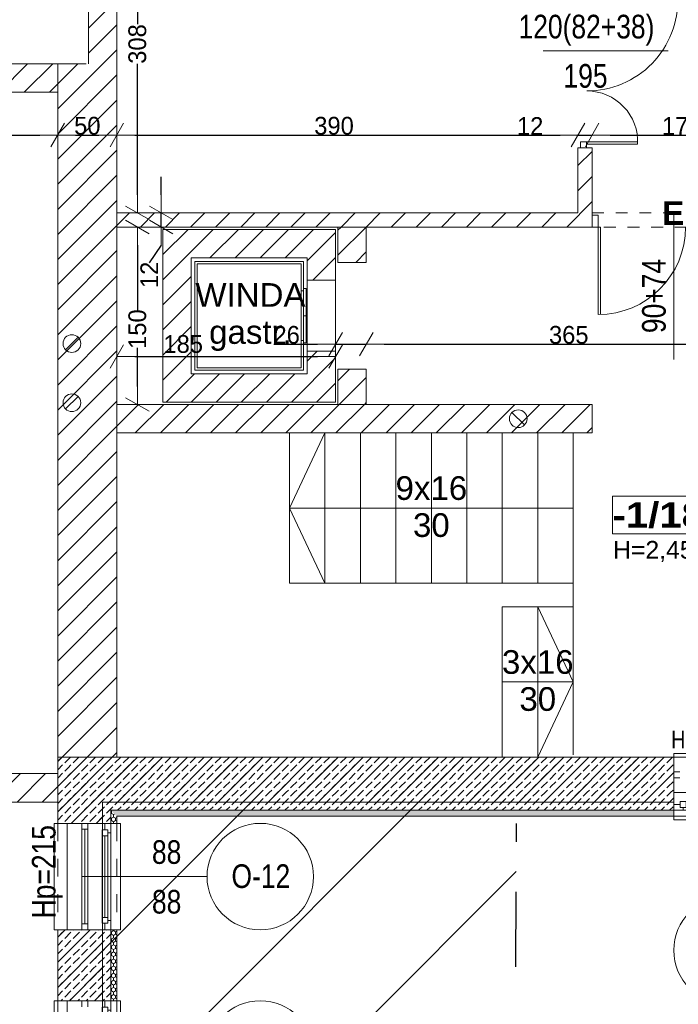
# Model space of a CAD drawing. Header units: millimetres. Extents: x -44596 to 32114, y 34976 to 82978.
# Tile 56 of 63: x 29609 to 30166, y 56526 to 57358. Entities that reach past the tile are written whole.
import ezdxf

# ---------------------------------------------------------------- set-up
doc = ezdxf.new("R2010")
doc.units = ezdxf.units.MM
doc.header["$MEASUREMENT"] = 0
for name, pattern in [('1 LINIA PRZERYWANA', [30, 15, -15]), ('Dashed-002', [20, 10, -10]), ('Long Dashed', [105.83333, 63.499999, -42.333331])]:
    doc.linetypes.add(name, pattern=pattern)
for name, color, linetype in [('410-Fundamenty', 7, 'Continuous'), ('499-Wymiary i opisy', 7, 'Continuous'), ('500-opisy p.poż', 7, 'Continuous'), ('__PROJEKTOWANE', 7, 'Continuous'), ('MF-NR', 7, 'Continuous'), ('MF_AREA_BLOCK', 7, 'Continuous'), ('MF_KRESKOWANIE', 7, 'Continuous'), ('MF_NR', 7, 'Continuous'), ('MF_OKNA', 7, 'Continuous'), ('MF_OKNA opisy', 7, 'Continuous'), ('MF_OPISY', 7, 'Continuous'), ('MF_przerywana', 7, 'Continuous'), ('MF_SCIANY_DZIAL', 7, 'Continuous'), ('MF_SCIANY_KONSTR', 7, 'Continuous'), ('MF_WIDOK', 7, 'Continuous'), ('MF_WYM_DUŻE', 7, 'Continuous')]:
    doc.layers.add(name, color=color, linetype=linetype)
doc.styles.add('GENERATED_STYLE_2', font='txt')
doc.styles.add('GENERATED_STYLE_4', font='txt')
doc.styles.add('GENERATED_STYLE_5', font='txt')
doc.styles.add('GENERATED_STYLE_6', font='txt')
doc.dimstyles.new('GENERATED_STYLE__1', dxfattribs={"dimtxt": 15, "dimasz": 15.2, "dimexe": 0.18, "dimexo": 0.0625, "dimgap": 0.09, "dimtad": 1, "dimtih": 1, "dimtoh": 1, "dimdec": 0, "dimzin": 0, "dimdsep": 46, "dimtxsty": 'GENERATED_STYLE_2', "dimblk": 'ARROWHEAD_2', "dimblk1": 'ARROWHEAD_2', "dimblk2": 'ARROWHEAD_2', "dimcen": 0.09, "dimse1": 1, "dimse2": 1, "dimclrd": 7, "dimclre": 7, "dimclrt": 7, "dimadec": 0, "dimazin": 0, "dimtfac": 1, "dimtdec": 4, "dimtmove": 0, "dimatfit": 3, "dimfxl": 1, "dimtolj": 1, "dimtzin": 0, "dimarcsym": 0})
doc.dimstyles.new('GENERATED_STYLE__2', dxfattribs={"dimtxt": 16, "dimasz": 6.08, "dimexe": 0.18, "dimexo": 0.0625, "dimgap": 0.09, "dimtad": 1, "dimdec": 0, "dimzin": 0, "dimdsep": 46, "dimtxsty": 'GENERATED_STYLE_4', "dimblk": 'ARROWHEAD_2', "dimblk1": 'ARROWHEAD_2', "dimblk2": 'ARROWHEAD_2', "dimcen": 0.09, "dimse1": 1, "dimse2": 1, "dimclrd": 7, "dimclre": 7, "dimclrt": 7, "dimadec": 0, "dimazin": 0, "dimtfac": 1, "dimtdec": 4, "dimtmove": 0, "dimatfit": 3, "dimfxl": 1, "dimtolj": 1, "dimtzin": 0, "dimarcsym": 0})
doc.dimstyles.new('GENERATED_STYLE__6', dxfattribs={"dimtxt": 15, "dimasz": 15.2, "dimexe": 0.18, "dimexo": 0.0625, "dimgap": 0.09, "dimtad": 1, "dimdec": 0, "dimzin": 0, "dimdsep": 46, "dimtxsty": 'GENERATED_STYLE_2', "dimblk": 'ARROWHEAD_2', "dimblk1": 'ARROWHEAD_2', "dimblk2": 'ARROWHEAD_2', "dimcen": 0.09, "dimse1": 1, "dimse2": 1, "dimclrd": 7, "dimclre": 7, "dimclrt": 7, "dimadec": 0, "dimazin": 0, "dimtfac": 1, "dimtdec": 4, "dimtmove": 0, "dimatfit": 3, "dimfxl": 1, "dimtolj": 1, "dimtzin": 0, "dimarcsym": 0})
doc.dimstyles.new('GENERATED_STYLE__7', dxfattribs={"dimtxt": 15, "dimasz": 15.2, "dimexe": 0.18, "dimexo": 0.0625, "dimgap": 0.09, "dimtad": 1, "dimtih": 1, "dimtoh": 1, "dimdec": 0, "dimzin": 0, "dimdsep": 46, "dimtxsty": 'GENERATED_STYLE_2', "dimblk": 'ARROWHEAD_2', "dimblk1": 'ARROWHEAD_2', "dimblk2": 'ARROWHEAD_2', "dimcen": 0.09, "dimse1": 1, "dimse2": 1, "dimclrd": 7, "dimclre": 7, "dimclrt": 7, "dimadec": 0, "dimazin": 0, "dimtfac": 1, "dimtdec": 4, "dimtmove": 2, "dimatfit": 3, "dimfxl": 1, "dimtolj": 1, "dimtzin": 0, "dimarcsym": 0})
pattern_1 = [(45, (5608535.791, 4486378.817), (-10.606601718, 10.606601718), [])]
pattern_2 = [(90, (5608535.7913, 4486378.8167), (-3.4641016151, 0), [2, -4]), (90, (5608534.0592, 4486381.8167), (-3.4641016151, 0), [2, -4]), (150, (5608535.7913, 4486380.8167), (1.7320508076, 3), [2, -4]), (150, (5608532.3272, 4486380.8167), (1.7320508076, 3), [2, -4]), (210, (5608535.7913, 4486378.8167), (-1.7320508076, 3), [2, -4]), (210, (5608532.3272, 4486378.8167), (-1.7320508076, 3), [2, -4])]
pattern_3 = [(45, (5608535.791, 4486378.817), (-7.071067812, 7.071067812), [7.5, -2.5]), (45, (5608535.791, 4486385.888), (-7.071067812, 7.071067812), [7.5, -2.5])]

# ---------------------------------------------------------------- blocks, each defined once
blk = doc.blocks.new('ARROWHEAD_2')
at = {"color": 0, "linetype": 'Continuous', "lineweight": 0}
for p, q in [((-0.378, -0.655), (0.378, 0.655)), ((0, 0), (-1, 0))]:
    blk.add_line(p, q, dxfattribs=at)
blk = doc.blocks.new('*D24')
at = {"layer": 'Defpoints', "color": 0}
for p in [(29054.19, 57296.49), (29641.19, 57296.49), (29641.19, 57260.24)]:
    blk.add_point(p, dxfattribs=at)
at = {"layer": 'MF_WYM_DUŻE', "color": 7, "linetype": 'Continuous', "lineweight": -2}
blk.add_line((29069.39, 57260.24), (29625.99, 57260.24), dxfattribs=at)
at = {"layer": 'MF_WYM_DUŻE', "color": 7, "lineweight": -2, "xscale": 15.2, "yscale": 15.2, "zscale": 15.2, "rotation": 180}
blk.add_blockref('ARROWHEAD_2', (29054.19, 57260.24), dxfattribs=at)
at = {"layer": 'MF_WYM_DUŻE', "color": 7, "lineweight": -2, "xscale": 15.2, "yscale": 15.2, "zscale": 15.2}
blk.add_blockref('ARROWHEAD_2', (29641.19, 57260.24), dxfattribs=at)
at = {"layer": 'MF_WYM_DUŻE', "color": 7, "lineweight": 13, "insert": (29347.77, 57267.99), "char_height": 15, "attachment_point": 5, "style": 'GENERATED_STYLE_2'}
blk.add_mtext('\\A1;587', dxfattribs=at)
blk = doc.blocks.new('*D25')
at = {"layer": 'Defpoints', "color": 0}
for p in [(29641.19, 57296.49), (29691.19, 57260.24), (29691.19, 57194.49)]:
    blk.add_point(p, dxfattribs=at)
at = {"layer": 'MF_WYM_DUŻE', "color": 7, "linetype": 'Continuous', "lineweight": -2}
blk.add_line((29656.39, 57260.24), (29675.99, 57260.24), dxfattribs=at)
at = {"layer": 'MF_WYM_DUŻE', "color": 7, "lineweight": -2, "xscale": 15.2, "yscale": 15.2, "zscale": 15.2, "rotation": 180}
blk.add_blockref('ARROWHEAD_2', (29641.19, 57260.24), dxfattribs=at)
at = {"layer": 'MF_WYM_DUŻE', "color": 7, "lineweight": -2, "xscale": 15.2, "yscale": 15.2, "zscale": 15.2}
blk.add_blockref('ARROWHEAD_2', (29691.19, 57260.24), dxfattribs=at)
at = {"layer": 'MF_WYM_DUŻE', "color": 7, "lineweight": 13, "insert": (29666.25, 57267.99), "char_height": 15, "attachment_point": 5, "style": 'GENERATED_STYLE_2'}
blk.add_mtext('\\A1;50', dxfattribs=at)
blk = doc.blocks.new('*D26')
at = {"layer": 'Defpoints', "color": 0}
for p in [(30081.19, 57260.24), (29691.19, 57194.49), (30081.19, 57194.49)]:
    blk.add_point(p, dxfattribs=at)
at = {"layer": 'MF_WYM_DUŻE', "color": 7, "linetype": 'Continuous', "lineweight": -2}
blk.add_line((29706.39, 57260.24), (30065.99, 57260.24), dxfattribs=at)
at = {"layer": 'MF_WYM_DUŻE', "color": 7, "lineweight": -2, "xscale": 15.2, "yscale": 15.2, "zscale": 15.2, "rotation": 180}
blk.add_blockref('ARROWHEAD_2', (29691.19, 57260.24), dxfattribs=at)
at = {"layer": 'MF_WYM_DUŻE', "color": 7, "lineweight": -2, "xscale": 15.2, "yscale": 15.2, "zscale": 15.2}
blk.add_blockref('ARROWHEAD_2', (30081.19, 57260.24), dxfattribs=at)
at = {"layer": 'MF_WYM_DUŻE', "color": 7, "lineweight": 13, "insert": (29874.89, 57267.99), "char_height": 15, "attachment_point": 5, "style": 'GENERATED_STYLE_2'}
blk.add_mtext('\\A1;390', dxfattribs=at)
blk = doc.blocks.new('*D27')
at = {"layer": 'Defpoints', "color": 0}
for p in [(30093.19, 57260.24), (30093.19, 57249.49), (30081.19, 57194.49)]:
    blk.add_point(p, dxfattribs=at)
at = {"layer": 'MF_WYM_DUŻE', "color": 7, "linetype": 'Continuous', "lineweight": -2}
for p, q in [((30030.78, 57260.24), (30050.79, 57260.24)), ((30050.79, 57260.24), (30065.99, 57260.24)), ((30081.19, 57260.24), (30093.19, 57260.24)), ((30108.39, 57260.24), (30123.59, 57260.24))]:
    blk.add_line(p, q, dxfattribs=at)
at = {"layer": 'MF_WYM_DUŻE', "color": 7, "lineweight": -2, "xscale": 15.2, "yscale": 15.2, "zscale": 15.2}
blk.add_blockref('ARROWHEAD_2', (30081.19, 57260.24), dxfattribs=at)
at = {"layer": 'MF_WYM_DUŻE', "color": 7, "lineweight": -2, "xscale": 15.2, "yscale": 15.2, "zscale": 15.2, "rotation": 180}
blk.add_blockref('ARROWHEAD_2', (30093.19, 57260.24), dxfattribs=at)
at = {"layer": 'MF_WYM_DUŻE', "color": 7, "lineweight": 13, "insert": (30040.74, 57267.86), "char_height": 15, "attachment_point": 5, "style": 'GENERATED_STYLE_2'}
blk.add_mtext('\\A1;12', dxfattribs=at)
blk = doc.blocks.new('*D28')
at = {"layer": 'Defpoints', "color": 0}
for p in [(30267.19, 57260.24), (30093.19, 57249.49), (30267.19, 57194.49)]:
    blk.add_point(p, dxfattribs=at)
at = {"layer": 'MF_WYM_DUŻE', "color": 7, "linetype": 'Continuous', "lineweight": -2}
blk.add_line((30108.39, 57260.24), (30251.99, 57260.24), dxfattribs=at)
at = {"layer": 'MF_WYM_DUŻE', "color": 7, "lineweight": -2, "xscale": 15.2, "yscale": 15.2, "zscale": 15.2, "rotation": 180}
blk.add_blockref('ARROWHEAD_2', (30093.19, 57260.24), dxfattribs=at)
at = {"layer": 'MF_WYM_DUŻE', "color": 7, "lineweight": -2, "xscale": 15.2, "yscale": 15.2, "zscale": 15.2}
blk.add_blockref('ARROWHEAD_2', (30267.19, 57260.24), dxfattribs=at)
at = {"layer": 'MF_WYM_DUŻE', "color": 7, "lineweight": 13, "insert": (30168.89, 57267.86), "char_height": 15, "attachment_point": 5, "style": 'GENERATED_STYLE_2'}
blk.add_mtext('\\A1;174', dxfattribs=at)
blk = doc.blocks.new('*D56')
at = {"layer": '499-Wymiary i opisy', "color": 7, "linetype": 'Continuous', "lineweight": -2}
for p, q in [((29589.85, 57326.57), (29589.85, 57332.65)), ((29589.85, 57296.49), (29589.85, 57320.49)), ((29589.85, 57290.41), (29580.28, 57284.33))]:
    blk.add_line(p, q, dxfattribs=at)
at = {"layer": 'Defpoints', "color": 0}
for p in [(29589.85, 57320.49), (29641.19, 57320.49), (29641.19, 57296.49)]:
    blk.add_point(p, dxfattribs=at)
at = {"layer": '499-Wymiary i opisy', "color": 7, "lineweight": -2, "xscale": 6.080000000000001, "yscale": 6.080000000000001, "zscale": 6.080000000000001}
for p, rotation in [((29589.85, 57320.49), 270), ((29589.85, 57296.49), 90)]:
    blk.add_blockref('ARROWHEAD_2', p, dxfattribs=dict(at, rotation=rotation))
at = {"layer": '499-Wymiary i opisy', "color": 7, "lineweight": 13, "insert": (29580.28, 57274.76), "char_height": 16, "attachment_point": 5, "rotation": 90, "style": 'GENERATED_STYLE_4'}
blk.add_mtext('\\A1;24', dxfattribs=at)
blk = doc.blocks.new('*D57')
at = {"layer": '499-Wymiary i opisy', "color": 7, "linetype": 'Continuous', "lineweight": -2}
for p, q in [((29570.71, 58515.41), (29570.71, 57943.23)), ((29570.71, 57326.57), (29570.71, 57907.64))]:
    blk.add_line(p, q, dxfattribs=at)
at = {"layer": 'Defpoints', "color": 0}
for p in [(29570.71, 58521.49), (29667.19, 58521.49), (29641.19, 57320.49)]:
    blk.add_point(p, dxfattribs=at)
at = {"layer": '499-Wymiary i opisy', "color": 7, "lineweight": -2, "xscale": 6.080000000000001, "yscale": 6.080000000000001, "zscale": 6.080000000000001}
for p, rotation in [((29570.71, 58521.49), 90), ((29570.71, 57320.49), 270)]:
    blk.add_blockref('ARROWHEAD_2', p, dxfattribs=dict(at, rotation=rotation))
at = {"layer": '499-Wymiary i opisy', "color": 7, "lineweight": 13, "insert": (29570.71, 57925.44), "char_height": 16, "attachment_point": 5, "rotation": 90, "style": 'GENERATED_STYLE_4'}
blk.add_mtext('\\A1;1201', dxfattribs=at)
blk = doc.blocks.new('*D66')
at = {"layer": 'Defpoints', "color": 0}
for p in [(29691.19, 57182.49), (29708.58, 57182.49), (29691.19, 57032.49)]:
    blk.add_point(p, dxfattribs=at)
at = {"layer": 'MF_WYM_DUŻE', "color": 7, "linetype": 'Continuous', "lineweight": -2}
for p, q in [((29708.58, 57167.29), (29708.58, 57112.12)), ((29708.58, 57047.69), (29708.58, 57080.26))]:
    blk.add_line(p, q, dxfattribs=at)
at = {"layer": 'MF_WYM_DUŻE', "color": 7, "lineweight": -2, "xscale": 15.2, "yscale": 15.2, "zscale": 15.2}
for p, rotation in [((29708.58, 57182.49), 90), ((29708.58, 57032.49), 270)]:
    blk.add_blockref('ARROWHEAD_2', p, dxfattribs=dict(at, rotation=rotation))
at = {"layer": 'MF_WYM_DUŻE', "color": 7, "lineweight": 13, "insert": (29708.58, 57096.19), "char_height": 15, "attachment_point": 5, "rotation": 90, "style": 'GENERATED_STYLE_2'}
blk.add_mtext('\\A1;150', dxfattribs=at)
blk = doc.blocks.new('*D67')
at = {"layer": 'Defpoints', "color": 0}
for p in [(29691.19, 57194.49), (29728.69, 57194.49), (29691.19, 57182.49)]:
    blk.add_point(p, dxfattribs=at)
at = {"layer": 'MF_WYM_DUŻE', "color": 7, "linetype": 'Continuous', "lineweight": -2}
for p, q in [((29728.69, 57209.69), (29728.69, 57224.89)), ((29728.69, 57182.49), (29728.69, 57194.49)), ((29728.69, 57167.29), (29718.64, 57152.09))]:
    blk.add_line(p, q, dxfattribs=at)
at = {"layer": 'MF_WYM_DUŻE', "color": 7, "lineweight": -2, "xscale": 15.2, "yscale": 15.2, "zscale": 15.2}
for p, rotation in [((29728.69, 57194.49), 270), ((29728.69, 57182.49), 90)]:
    blk.add_blockref('ARROWHEAD_2', p, dxfattribs=dict(at, rotation=rotation))
at = {"layer": 'MF_WYM_DUŻE', "color": 7, "lineweight": 13, "insert": (29718.64, 57142.04), "char_height": 15, "attachment_point": 5, "rotation": 90, "style": 'GENERATED_STYLE_2'}
blk.add_mtext('\\A1;12', dxfattribs=at)
blk = doc.blocks.new('*D68')
at = {"layer": 'Defpoints', "color": 0}
for p in [(29691.19, 57502.49), (29708.58, 57502.49), (29691.19, 57194.49)]:
    blk.add_point(p, dxfattribs=at)
at = {"layer": 'MF_WYM_DUŻE', "color": 7, "linetype": 'Continuous', "lineweight": -2}
for p, q in [((29708.58, 57487.29), (29708.58, 57353.86)), ((29708.58, 57209.69), (29708.58, 57320.52))]:
    blk.add_line(p, q, dxfattribs=at)
at = {"layer": 'MF_WYM_DUŻE', "color": 7, "lineweight": -2, "xscale": 15.2, "yscale": 15.2, "zscale": 15.2}
for p, rotation in [((29708.58, 57502.49), 90), ((29708.58, 57194.49), 270)]:
    blk.add_blockref('ARROWHEAD_2', p, dxfattribs=dict(at, rotation=rotation))
at = {"layer": 'MF_WYM_DUŻE', "color": 7, "lineweight": 13, "insert": (29708.58, 57337.19), "char_height": 15, "attachment_point": 5, "rotation": 90, "style": 'GENERATED_STYLE_2'}
blk.add_mtext('\\A1;308', dxfattribs=at)
blk = doc.blocks.new('*D78')
at = {"layer": 'Defpoints', "color": 0}
for p in [(29876.19, 57073.02), (29876.19, 57062.49), (29691.19, 57032.49)]:
    blk.add_point(p, dxfattribs=at)
at = {"layer": 'MF_WYM_DUŻE', "color": 7, "linetype": 'Continuous', "lineweight": -2}
blk.add_line((29706.39, 57073.02), (29860.99, 57073.02), dxfattribs=at)
at = {"layer": 'MF_WYM_DUŻE', "color": 7, "lineweight": -2, "xscale": 15.2, "yscale": 15.2, "zscale": 15.2, "rotation": 180}
blk.add_blockref('ARROWHEAD_2', (29691.19, 57073.02), dxfattribs=at)
at = {"layer": 'MF_WYM_DUŻE', "color": 7, "lineweight": -2, "xscale": 15.2, "yscale": 15.2, "zscale": 15.2}
blk.add_blockref('ARROWHEAD_2', (29876.19, 57073.02), dxfattribs=at)
at = {"layer": 'MF_WYM_DUŻE', "color": 7, "lineweight": 13, "insert": (29747.35, 57083.52), "char_height": 15, "attachment_point": 5, "style": 'GENERATED_STYLE_2'}
blk.add_mtext('\\A1;185', dxfattribs=at)
blk = doc.blocks.new('*D79')
at = {"layer": 'Defpoints', "color": 0}
for p in [(29902.19, 57083.52), (29876.19, 57062.49), (29902.19, 57032.49)]:
    blk.add_point(p, dxfattribs=at)
at = {"layer": 'MF_WYM_DUŻE', "color": 7, "linetype": 'Continuous', "lineweight": -2}
for p, q in [((29823.97, 57083.52), (29845.79, 57083.52)), ((29845.79, 57083.52), (29860.99, 57083.52)), ((29876.19, 57083.52), (29902.19, 57083.52)), ((29917.39, 57083.52), (29932.59, 57083.52))]:
    blk.add_line(p, q, dxfattribs=at)
at = {"layer": 'MF_WYM_DUŻE', "color": 7, "lineweight": -2, "xscale": 15.2, "yscale": 15.2, "zscale": 15.2}
blk.add_blockref('ARROWHEAD_2', (29876.19, 57083.52), dxfattribs=at)
at = {"layer": 'MF_WYM_DUŻE', "color": 7, "lineweight": -2, "xscale": 15.2, "yscale": 15.2, "zscale": 15.2, "rotation": 180}
blk.add_blockref('ARROWHEAD_2', (29902.19, 57083.52), dxfattribs=at)
at = {"layer": 'MF_WYM_DUŻE', "color": 7, "lineweight": 13, "insert": (29834.84, 57091.27), "char_height": 15, "attachment_point": 5, "style": 'GENERATED_STYLE_2'}
blk.add_mtext('\\A1;26', dxfattribs=at)
blk = doc.blocks.new('*D80')
at = {"layer": 'Defpoints', "color": 0}
for p in [(30267.19, 57182.49), (30267.19, 57083.52), (29902.19, 57032.49)]:
    blk.add_point(p, dxfattribs=at)
at = {"layer": 'MF_WYM_DUŻE', "color": 7, "linetype": 'Continuous', "lineweight": -2}
blk.add_line((29917.39, 57083.52), (30251.99, 57083.52), dxfattribs=at)
at = {"layer": 'MF_WYM_DUŻE', "color": 7, "lineweight": -2, "xscale": 15.2, "yscale": 15.2, "zscale": 15.2, "rotation": 180}
blk.add_blockref('ARROWHEAD_2', (29902.19, 57083.52), dxfattribs=at)
at = {"layer": 'MF_WYM_DUŻE', "color": 7, "lineweight": -2, "xscale": 15.2, "yscale": 15.2, "zscale": 15.2}
blk.add_blockref('ARROWHEAD_2', (30267.19, 57083.52), dxfattribs=at)
at = {"layer": 'MF_WYM_DUŻE', "color": 7, "lineweight": 13, "insert": (30073.39, 57091.28), "char_height": 15, "attachment_point": 5, "style": 'GENERATED_STYLE_2'}
blk.add_mtext('\\A1;365', dxfattribs=at)
blk = doc.blocks.new('Okno 21')
at = {"layer": '410-Fundamenty', "color": 5, "linetype": 'Continuous', "lineweight": 13}
for p, q in [((-45, 40), (-45, 43)), ((-45, 43), (45, 43)), ((45, 43), (45, 40)), ((-45, 0), (-39.5, 0)), ((-39.5, 2.5), (-34.5, 2.5)), ((-39.5, -2.5), (-39.5, 2.5)), ((-39.5, 0), (-39.5, -2.5)), ((-34.5, 2.5), (34.5, 2.5)), ((-34.5, 2.5), (-34.5, -2.5)), ((-34.5, 2.5), (34.5, 2.5)), ((-34.5, 0), (34.5, 0)), ((34.5, -2.5), (34.5, 2.5)), ((34.5, 2.5), (39.5, 2.5)), ((39.5, 2.5), (39.5, -2.5)), ((39.5, -2.5), (39.5, 0)), ((39.5, 0), (45, 0)), ((-37, -5), (-45, -5)), ((-39.5, -2.5), (-37, -2.5)), ((-34.5, -2.5), (-39.5, -2.5)), ((-37, -2.5), (-37, -5)), ((37, -5), (-37, -5)), ((34.5, -2.5), (-34.5, -2.5)), ((39.5, -2.5), (34.5, -2.5)), ((37, -5), (37, -2.5)), ((37, -2.5), (39.5, -2.5)), ((45, -5), (37, -5)), ((-45, -10), (-45, -13)), ((-45, -13), (45, -13)), ((45, -13), (45, -10))]:
    blk.add_line(p, q, dxfattribs=at)
at = {"layer": '410-Fundamenty', "color": 5, "linetype": '1 LINIA PRZERYWANA', "lineweight": 13}
for p, q in [((-45, 40), (45, 40)), ((-45, -10), (45, -10))]:
    blk.add_line(p, q, dxfattribs=at)
at = {"layer": '410-Fundamenty', "color": 7, "linetype": 'Continuous', "lineweight": 13}
for p, q in [((-45, 15), (-45, 40)), ((45, 15), (45, 40)), ((-45, 10), (-45, 15)), ((-45, 0), (-45, 10)), ((45, 10), (45, 15)), ((45, 0), (45, 10)), ((-45, -5), (-45, 0)), ((-45, -5), (-45, 0)), ((45, -5), (45, 0)), ((45, -5), (45, 0)), ((-45, -10), (-45, -5)), ((45, -10), (45, -5))]:
    blk.add_line(p, q, dxfattribs=at)
blk = doc.blocks.new('Okno 21_2')
at = {"layer": '410-Fundamenty', "color": 7, "linetype": 'Continuous', "lineweight": 13}
for p, q in [((-45, 40), (-45, 43)), ((-45, 43), (45, 43)), ((45, 43), (45, 40)), ((-45, 15), (-45, 40)), ((45, 15), (45, 40)), ((-45, 10), (-45, 15)), ((-45, 0), (-45, 10)), ((45, 10), (45, 15)), ((45, 0), (45, 10)), ((-45, 0), (-39.5, 0)), ((-45, -5), (-45, 0)), ((-45, -5), (-45, 0)), ((-39.5, 2.5), (-34.5, 2.5)), ((-39.5, -2.5), (-39.5, 2.5)), ((-39.5, 0), (-39.5, -2.5)), ((-34.5, 2.5), (34.5, 2.5)), ((-34.5, 2.5), (-34.5, -2.5)), ((-34.5, 2.5), (34.5, 2.5)), ((-34.5, 0), (34.5, 0)), ((34.5, -2.5), (34.5, 2.5)), ((34.5, 2.5), (39.5, 2.5)), ((39.5, 2.5), (39.5, -2.5)), ((39.5, -2.5), (39.5, 0)), ((39.5, 0), (45, 0)), ((45, -5), (45, 0)), ((45, -5), (45, 0)), ((-37, -5), (-45, -5)), ((-45, -10), (-45, -5)), ((-39.5, -2.5), (-37, -2.5)), ((-34.5, -2.5), (-39.5, -2.5)), ((-37, -2.5), (-37, -5)), ((37, -5), (-37, -5)), ((34.5, -2.5), (-34.5, -2.5)), ((39.5, -2.5), (34.5, -2.5)), ((37, -5), (37, -2.5)), ((37, -2.5), (39.5, -2.5)), ((45, -5), (37, -5)), ((45, -10), (45, -5)), ((-45, -10), (-45, -13)), ((-45, -13), (45, -13)), ((45, -13), (45, -10))]:
    blk.add_line(p, q, dxfattribs=at)
at = {"layer": '410-Fundamenty', "color": 7, "linetype": '1 LINIA PRZERYWANA', "lineweight": 13}
for p, q in [((-45, 40), (45, 40)), ((-45, -10), (45, -10))]:
    blk.add_line(p, q, dxfattribs=at)

msp = doc.modelspace()

# ---------------------------------------------------------------- hatches: boundary and pattern name
at = {"layer": '410-Fundamenty', "linetype": 'Continuous', "lineweight": 0}
h = msp.add_hatch(dxfattribs=at)
h.set_pattern_fill('beton', color=251, style=0, pattern_type=2)
h.set_pattern_definition(pattern_3)
h.paths.add_polyline_path([(29666.19, 56709.49), (29641.19, 56734.49), (29641.19, 56678.49), (29666.19, 56678.49)])
h = msp.add_hatch(dxfattribs=at)
h.set_pattern_fill('beton', color=251, style=0, pattern_type=2)
h.set_pattern_definition(pattern_3)
h.paths.add_polyline_path([(30162.19, 56734.49), (29641.19, 56734.49), (29666.19, 56709.49), (30162.19, 56709.49)])
h = msp.add_hatch(dxfattribs=at)
h.set_pattern_fill('beton', color=251, style=0, pattern_type=2)
h.set_pattern_definition(pattern_3)
h.paths.add_polyline_path([(29666.19, 56709.49), (29666.19, 56678.49), (29671.19, 56678.49), (29671.19, 56704.49)])
h = msp.add_hatch(dxfattribs=at)
h.set_pattern_fill('beton', color=251, style=0, pattern_type=2)
h.set_pattern_definition(pattern_3)
h.paths.add_polyline_path([(29666.19, 56709.49), (29671.19, 56704.49), (30162.19, 56704.49), (30162.19, 56709.49)])
h = msp.add_hatch(dxfattribs=at)
h.set_pattern_fill('beton', color=251, style=0, pattern_type=2)
h.set_pattern_definition(pattern_3)
h.paths.add_polyline_path([(29671.19, 56704.49), (29671.19, 56678.49), (29686.19, 56678.49), (29686.19, 56689.49)])
h = msp.add_hatch(dxfattribs=at)
h.set_pattern_fill('beton', color=251, style=0, pattern_type=2)
h.set_pattern_definition(pattern_3)
h.paths.add_polyline_path([(29671.19, 56704.49), (29686.19, 56689.49), (30162.19, 56689.49), (30162.19, 56704.49)])
h = msp.add_hatch(dxfattribs=at)
h.set_pattern_fill('Styropian', color=251, style=0, pattern_type=2)
h.set_pattern_definition(pattern_2)
h.paths.add_polyline_path([(29686.19, 56689.49), (29686.19, 56678.49), (29691.19, 56678.49), (29691.19, 56684.49)])
h = msp.add_hatch(dxfattribs=at)
h.set_pattern_fill('Styropian', color=251, style=0, pattern_type=2)
h.set_pattern_definition(pattern_2)
h.paths.add_polyline_path([(29686.19, 56689.49), (29691.19, 56684.49), (30162.19, 56684.49), (30162.19, 56689.49)])
h = msp.add_hatch(dxfattribs=at)
h.set_pattern_fill('beton', color=251, style=0, pattern_type=2)
h.set_pattern_definition(pattern_3)
h.paths.add_polyline_path([(29666.19, 56588.49), (29641.19, 56588.49), (29641.19, 56528.49), (29666.19, 56528.49)])
h = msp.add_hatch(dxfattribs=at)
h.set_pattern_fill('beton', color=251, style=0, pattern_type=2)
h.set_pattern_definition(pattern_3)
h.paths.add_polyline_path([(29666.19, 56588.49), (29666.19, 56528.49), (29671.19, 56528.49), (29671.19, 56588.49)])
h = msp.add_hatch(dxfattribs=at)
h.set_pattern_fill('beton', color=251, style=0, pattern_type=2)
h.set_pattern_definition(pattern_3)
h.paths.add_polyline_path([(29671.19, 56588.49), (29671.19, 56528.49), (29686.19, 56528.49), (29686.19, 56588.49)])
h = msp.add_hatch(dxfattribs=at)
h.set_pattern_fill('Styropian', color=251, style=0, pattern_type=2)
h.set_pattern_definition(pattern_2)
h.paths.add_polyline_path([(29686.19, 56528.49), (29691.19, 56528.49), (29691.19, 56588.49), (29686.19, 56588.49)])
at = {"layer": '__PROJEKTOWANE', "linetype": 'Continuous', "lineweight": 13}
h = msp.add_hatch(dxfattribs=at)
h.set_pattern_fill('Bloczki_ceramiczne_kopia_43', color=251, style=0, pattern_type=2)
h.set_pattern_definition([(45, (5608535.79, 4486378.82), (-70.7106781, 70.7106781), [])])
h.paths.add_polyline_path([(29650.19, 54617.49), (29950.19, 54617.49), (29950.19, 55810.49), (29669.19, 55810.49), (29669.19, 56706.54), (30029.29, 56706.54), (30027.37, 56167.49), (30307.19, 56167.49), (30307.19, 54260.49), (30007.19, 54260.49), (30007.19, 53759.49), (28068.19, 53759.49), (28068.19, 54560.49), (27769.23, 54560.49), (27768.21, 55446.69), (26382.36, 55446.62), (26382.36, 55792.49), (28125.19, 55792.49), (28125.19, 54917.49), (28425.19, 54917.49), (28425.19, 54116.49), (29650.19, 54116.49)])
at = {"layer": 'MF_KRESKOWANIE', "linetype": 'Continuous', "lineweight": 13}
h = msp.add_hatch(dxfattribs=at)
h.set_pattern_fill('bloczki_ceramiczne', color=251, style=0, pattern_type=2)
h.set_pattern_definition(pattern_1)
h.paths.add_polyline_path([(29665.19, 57320.49), (29641.19, 57320.49), (29641.19, 56720.49), (29438.19, 56720.49), (28989.19, 56720.49), (28989.19, 56696.49), (29037.19, 56696.49), (29037.19, 56596.49), (29061.19, 56596.49), (29061.19, 56696.49), (29438.19, 56696.49), (29641.19, 56696.49), (29641.19, 56678.49), (29679.19, 56678.49), (29679.19, 56696.49), (30162.19, 56696.49), (30162.19, 56734.49), (29691.19, 56734.49), (29691.19, 56736.49), (29691.19, 58082.49), (29691.19, 58507.49), (29691.19, 58521.49), (30267.19, 58521.49), (30267.19, 58545.49), (29691.19, 58545.49), (28797.2, 58545.49), (28797.2, 58521.49), (29667.19, 58521.49), (29667.19, 58507.49), (29667.19, 57320.49)])
h = msp.add_hatch(dxfattribs=at)
h.set_pattern_fill('bloczki_ceramiczne', color=251, style=0, pattern_type=2)
h.set_pattern_definition(pattern_1)
h.paths.add_polyline_path([(29641.19, 57320.49), (29017.19, 57320.49), (29017.19, 57296.49), (29641.19, 57296.49)])
h = msp.add_hatch(dxfattribs=at)
h.set_pattern_fill('bloczki_ceramiczne', color=251, style=0, pattern_type=2)
h.set_pattern_definition(pattern_1)
h.paths.add_polyline_path([(30093.19, 57182.49), (30093.19, 57249.49), (30081.19, 57249.49), (30081.19, 57194.49), (29691.19, 57194.49), (29691.19, 57182.49)])
h = msp.add_hatch(dxfattribs=at)
h.set_pattern_fill('bloczki_ceramiczne', color=251, style=0, pattern_type=2)
h.set_pattern_definition(pattern_1)
h.paths.add_polyline_path([(29754.19, 57058.49), (29754.19, 57156.49), (29852.19, 57156.49), (29852.19, 57152.49), (29852.19, 57137.49), (29876.19, 57137.49), (29876.19, 57152.49), (29876.19, 57180.49), (29730.19, 57180.49), (29730.19, 57034.49), (29876.19, 57034.49), (29876.19, 57062.49), (29876.19, 57077.49), (29852.19, 57077.49), (29852.19, 57062.49), (29852.19, 57058.49)])
h = msp.add_hatch(dxfattribs=at)
h.set_pattern_fill('bloczki_ceramiczne', color=251, style=0, pattern_type=2)
h.set_pattern_definition(pattern_1)
h.paths.add_polyline_path([(29878.19, 57182.49), (29878.19, 57152.49), (29902.19, 57152.49), (29902.19, 57182.49)])
h = msp.add_hatch(dxfattribs=at)
h.set_pattern_fill('bloczki_ceramiczne', color=251, style=0, pattern_type=2)
h.set_pattern_definition(pattern_1)
h.paths.add_polyline_path([(29902.19, 57032.49), (29902.19, 57062.49), (29878.19, 57062.49), (29878.19, 57032.49)])
h = msp.add_hatch(dxfattribs=at)
h.set_pattern_fill('bloczki_ceramiczne', color=251, style=0, pattern_type=2)
h.set_pattern_definition(pattern_1)
h.paths.add_polyline_path([(30093.19, 57008.49), (30093.19, 57032.49), (29691.19, 57032.49), (29691.19, 57008.49)])
h = msp.add_hatch(dxfattribs=at)
h.set_pattern_fill('bloczki_ceramiczne', color=251, style=0, pattern_type=2)
h.set_pattern_definition(pattern_1)
h.paths.add_polyline_path([(29679.19, 56588.49), (29641.19, 56588.49), (29641.19, 56528.49), (29679.19, 56528.49)])

# ---------------------------------------------------------------- linework, layer by layer
at = {"layer": '410-Fundamenty', "color": 251, "linetype": 'Continuous', "lineweight": 13}
for p, q in [((30162.19, 56709.49), (30162.19, 56734.49)), ((30162.19, 56704.49), (30162.19, 56709.49)), ((30162.19, 56694.49), (30162.19, 56704.49)), ((29686.19, 56678.49), (29686.19, 56689.49)), ((29686.19, 56689.49), (30162.19, 56689.49)), ((30162.19, 56689.49), (30162.19, 56694.49)), ((30162.19, 56684.49), (30162.19, 56689.49)), ((29666.19, 56678.49), (29641.19, 56678.49)), ((29671.19, 56678.49), (29666.19, 56678.49)), ((29681.19, 56678.49), (29671.19, 56678.49)), ((29686.19, 56678.49), (29681.19, 56678.49)), ((29691.19, 56678.49), (29686.19, 56678.49)), ((29666.19, 56588.49), (29641.19, 56588.49)), ((29671.19, 56588.49), (29666.19, 56588.49)), ((29681.19, 56588.49), (29671.19, 56588.49)), ((29686.19, 56588.49), (29681.19, 56588.49)), ((29686.19, 56528.49), (29686.19, 56588.49)), ((29691.19, 56588.49), (29686.19, 56588.49)), ((29666.19, 56528.49), (29641.19, 56528.49)), ((29671.19, 56528.49), (29666.19, 56528.49)), ((29681.19, 56528.49), (29671.19, 56528.49)), ((29686.19, 56528.49), (29681.19, 56528.49)), ((29691.19, 56528.49), (29686.19, 56528.49))]:
    msp.add_line(p, q, dxfattribs=at)
at = {"layer": '410-Fundamenty', "color": 251, "linetype": 'Continuous', "lineweight": 13, "flags": 128}
for points in [[(29641.19, 56734.49), (29641.19, 56678.49)], [(30162.19, 56734.49), (29641.19, 56734.49)], [(29691.19, 56678.49), (29691.19, 56684.49)], [(29691.19, 56684.49), (30162.19, 56684.49)], [(29641.19, 56588.49), (29641.19, 56528.49)], [(29691.19, 56528.49), (29691.19, 56588.49)]]:
    msp.add_lwpolyline(points, dxfattribs=at)
at = {"layer": '__PROJEKTOWANE', "color": 251, "linetype": 'Long Dashed', "lineweight": 25, "flags": 128}
msp.add_lwpolyline([(27766.29, 55446.62), (27769.32, 54560.49), (28068.19, 54560.49), (28068.19, 53759.49), (30007.19, 53759.49), (30007.19, 54260.49), (30307.19, 54260.49), (30307.19, 56167.49), (30027.37, 56167.49), (30029.19, 56678.32)], dxfattribs=at)
at = {"layer": 'MF-NR', "color": 251, "linetype": 'Continuous', "lineweight": 13}
for p, q in [((30110.39, 56955), (30203.73, 56955)), ((30110.39, 56923.11), (30110.39, 56955))]:
    msp.add_line(p, q, dxfattribs=at)
at = {"layer": 'MF-NR', "color": 251, "linetype": 'Continuous', "lineweight": 13, "flags": 128}
msp.add_lwpolyline([(30203.73, 56923.11), (30110.39, 56923.11)], dxfattribs=at)
at = {"layer": 'MF_AREA_BLOCK', "color": 251, "linetype": 'Continuous', "lineweight": 13}
for p, q in [((29658.5, 57089.3), (29647.89, 57078.69)), ((29658.5, 57039.3), (29647.89, 57028.69)), ((30025.39, 57025.8), (30036, 57015.19)), ((29837.19, 57008.49), (29837.19, 56881.49)), ((29837.19, 56944.99), (29867.19, 57008.49)), ((29837.19, 57008.49), (29837.19, 56881.49)), ((29867.19, 57008.49), (29867.19, 56881.49)), ((29897.19, 57008.49), (29897.19, 56881.49)), ((29927.19, 57008.49), (29927.19, 56881.49)), ((29957.19, 57008.49), (29957.19, 56881.49)), ((29987.19, 57008.49), (29987.19, 56881.49)), ((30017.19, 57008.49), (30017.19, 56881.49)), ((30047.19, 57008.49), (30047.19, 56881.49)), ((30077.19, 57008.49), (30077.19, 56736.49)), ((29837.19, 56944.99), (30077.19, 56944.99)), ((29837.19, 56944.99), (29867.19, 56881.49)), ((30077.19, 56881.49), (29837.19, 56881.49)), ((30077.19, 56861.49), (30017.19, 56861.49)), ((30017.19, 56861.49), (30017.19, 56734.49)), ((30077.19, 56797.99), (30047.19, 56861.49)), ((30047.19, 56861.49), (30047.19, 56734.49)), ((30017.19, 56797.99), (30077.19, 56797.99)), ((30077.19, 56797.99), (30047.19, 56734.49))]:
    msp.add_line(p, q, dxfattribs=at)
for centre in [(29653.19, 57084), (29653.19, 57034), (30030.69, 57020.49)]:
    msp.add_circle(centre, 7.5, dxfattribs=at)
at = {"layer": 'MF_OKNA', "color": 251, "linetype": 'Continuous', "lineweight": 13}
for p, q in [((30051.69, 57331.49), (30157.5, 57331.49)), ((30083.44, 57249.49), (30083.44, 57254.49)), ((30083.44, 57254.49), (30088.44, 57254.49)), ((30085.94, 57249.49), (30083.44, 57249.49)), ((30088.44, 57254.49), (30088.44, 57249.49)), ((30088.44, 57254.49), (30131.69, 57254.49)), ((30088.44, 57252.49), (30131.65, 57252.49)), ((30093.19, 57182.49), (30093.19, 57192.49)), ((30093.19, 57192.49), (30098.19, 57192.49)), ((30098.19, 57182.49), (30098.19, 57192.49)), ((30162.19, 57192.49), (30162.19, 57070.56)), ((30098.19, 57182.49), (30093.19, 57182.49)), ((30098.19, 57182.49), (30098.19, 57108.49)), ((30098.19, 57182.49), (30100.19, 57182.49)), ((30100.19, 57182.49), (30100.19, 57108.52)), ((30162.19, 56734.49), (30252.19, 56734.49)), ((30162.19, 56719.49), (30162.19, 56721.99)), ((30162.19, 56721.99), (30167.19, 56721.99)), ((30162.19, 56716.99), (30162.19, 56721.99)), ((30167.19, 56716.99), (30162.19, 56716.99)), ((30162.19, 56704.49), (30252.19, 56704.49)), ((29649.19, 56678.49), (29649.19, 56588.49)), ((29664.19, 56678.49), (29661.69, 56678.49)), ((29661.69, 56678.49), (29661.69, 56673.49)), ((29666.69, 56678.49), (29661.69, 56678.49)), ((29661.69, 56673.49), (29666.69, 56673.49)), ((29661.69, 56673.49), (29661.69, 56593.49)), ((29664.19, 56593.49), (29664.19, 56673.49)), ((29666.69, 56673.49), (29666.69, 56678.49)), ((29666.69, 56673.49), (29666.69, 56593.49)), ((29679.19, 56678.49), (29679.19, 56588.49)), ((29661.69, 56588.49), (29661.69, 56593.49)), ((29661.69, 56593.49), (29666.69, 56593.49)), ((29666.69, 56593.49), (29666.69, 56588.49)), ((29664.19, 56588.49), (29661.69, 56588.49)), ((29666.69, 56588.49), (29661.69, 56588.49)), ((29649.19, 56528.49), (29649.19, 56438.49)), ((29664.19, 56528.49), (29661.69, 56528.49)), ((29661.69, 56528.49), (29661.69, 56523.49)), ((29666.69, 56528.49), (29661.69, 56528.49)), ((29666.69, 56523.49), (29666.69, 56528.49)), ((29679.19, 56528.49), (29679.19, 56438.49))]:
    msp.add_line(p, q, dxfattribs=at)
for centre, radius, start, end in [((30088.69, 57374.49), 77, 270, 1.48837), ((30088.69, 57254.49), 43, 357.33412, 90), ((30098.19, 57182.49), 74, 270, 0)]:
    msp.add_arc(centre, radius, start, end, dxfattribs=at)
at = {"layer": 'MF_OKNA opisy', "color": 251, "linetype": 'Continuous', "lineweight": 13}
msp.add_line((29661.69, 56633.49), (29767.5, 56633.49), dxfattribs=at)
for centre in [(29812.5, 56633.49), (30207.19, 56571.19), (29812.5, 56483.49)]:
    msp.add_circle(centre, 45, dxfattribs=at)
at = {"layer": 'MF_przerywana', "color": 251, "linetype": 'Dashed-002', "lineweight": 13, "flags": 128}
msp.add_lwpolyline([(30093.19, 57194.49), (30267.19, 57194.49), (30267.19, 57182.49), (30093.19, 57182.49)], close=True, dxfattribs=at)
at = {"layer": 'MF_SCIANY_DZIAL', "color": 251, "linetype": 'Continuous', "lineweight": 13}
for p, q in [((30081.19, 57194.49), (30081.19, 57249.49)), ((30093.19, 57249.49), (30081.19, 57249.49)), ((30093.19, 57182.49), (30093.19, 57249.49)), ((29691.19, 57194.49), (30081.19, 57194.49)), ((29691.19, 57182.49), (30093.19, 57182.49))]:
    msp.add_line(p, q, dxfattribs=at)
at = {"layer": 'MF_SCIANY_KONSTR', "color": 251, "linetype": 'Continuous', "lineweight": 13}
for p, q in [((29667.19, 57320.49), (29667.19, 58507.49)), ((29691.19, 58082.49), (29691.19, 56734.49)), ((29017.19, 57320.49), (29641.19, 57320.49)), ((29641.19, 56720.49), (29641.19, 57320.49)), ((29641.19, 57320.49), (29665.19, 57320.49)), ((29017.19, 57296.49), (29641.19, 57296.49)), ((29876.19, 57180.49), (29730.19, 57180.49)), ((29730.19, 57034.49), (29730.19, 57180.49)), ((29876.19, 57180.49), (29876.19, 57152.49)), ((29878.19, 57152.49), (29878.19, 57182.49)), ((29902.19, 57182.49), (29902.19, 57152.49)), ((29902.19, 57152.49), (29902.19, 57182.49)), ((29754.19, 57058.49), (29754.19, 57156.49)), ((29852.19, 57156.49), (29754.19, 57156.49)), ((29852.19, 57156.49), (29852.19, 57152.49)), ((29852.19, 57152.49), (29852.19, 57062.49)), ((29876.19, 57152.49), (29876.19, 57062.49)), ((29902.19, 57152.49), (29878.19, 57152.49)), ((29852.19, 57137.49), (29876.19, 57137.49)), ((29852.19, 57077.49), (29876.19, 57077.49)), ((29852.19, 57058.49), (29754.19, 57058.49)), ((29852.19, 57062.49), (29852.19, 57058.49)), ((29876.19, 57062.49), (29876.19, 57034.49)), ((29878.19, 57062.49), (29878.19, 57032.49)), ((29902.19, 57062.49), (29878.19, 57062.49)), ((29902.19, 57062.49), (29902.19, 57032.49)), ((29691.19, 57032.49), (30093.19, 57032.49)), ((29876.19, 57034.49), (29730.19, 57034.49)), ((29730.19, 57034.49), (29876.19, 57034.49)), ((30093.19, 57032.49), (29902.19, 57032.49)), ((30093.19, 57008.49), (30093.19, 57032.49)), ((29691.19, 57008.49), (30093.19, 57008.49)), ((29691.19, 56736.49), (29691.19, 56734.49)), ((29691.19, 56734.49), (30162.19, 56734.49)), ((30162.19, 56696.49), (30162.19, 56734.49)), ((29438.19, 56720.49), (29641.19, 56720.49)), ((29641.19, 56696.49), (29438.19, 56696.49)), ((29641.19, 56678.49), (29641.19, 56696.49)), ((29679.19, 56678.49), (29679.19, 56696.49)), ((29679.19, 56696.49), (30162.19, 56696.49)), ((29641.19, 56678.49), (29679.19, 56678.49)), ((29641.19, 56528.49), (29641.19, 56588.49)), ((29641.19, 56588.49), (29641.19, 56528.49)), ((29641.19, 56588.49), (29679.19, 56588.49)), ((29679.19, 56528.49), (29679.19, 56588.49)), ((29679.19, 56588.49), (29679.19, 56528.49)), ((29641.19, 56528.49), (29679.19, 56528.49))]:
    msp.add_line(p, q, dxfattribs=at)
at = {"layer": 'MF_WIDOK', "color": 251, "linetype": 'Continuous', "lineweight": 13}
for p, q in [((29849.19, 57128.49), (29847.19, 57128.49)), ((29847.19, 57128.49), (29847.19, 57086.49)), ((29849.19, 57086.49), (29847.19, 57086.49))]:
    msp.add_line(p, q, dxfattribs=at)
at = {"layer": 'MF_WIDOK', "color": 251, "linetype": 'Continuous', "lineweight": 13, "flags": 128}
for points in [[(29757.19, 57153.49), (29849.19, 57153.49), (29849.19, 57061.49), (29757.19, 57061.49)], [(29851.19, 57130.49), (29849.19, 57130.49), (29849.19, 57107.49), (29851.19, 57107.49)], [(29851.19, 57107.49), (29849.19, 57107.49), (29849.19, 57084.49), (29851.19, 57084.49)]]:
    msp.add_lwpolyline(points, close=True, dxfattribs=at)
msp.add_lwpolyline([(29847.19, 57086.49), (29847.19, 57063.49), (29759.19, 57063.49), (29759.19, 57151.49), (29847.19, 57151.49), (29847.19, 57128.49)], dxfattribs=at)
at = {"layer": 'MF_WIDOK', "color": 251, "linetype": 'Continuous', "lineweight": 15, "flags": 128}
msp.add_lwpolyline([(30110.39, 56955), (30203.73, 56955), (30203.73, 56923.11), (30110.39, 56923.11)], close=True, dxfattribs=at)

# ---------------------------------------------------------------- block references
at = {"layer": '410-Fundamenty', "color": 251, "linetype": 'Continuous', "lineweight": 13, "zscale": 100}
msp.add_blockref('Okno 21_2', (30207.19, 56694.49), dxfattribs=at)
at = {"layer": '410-Fundamenty', "color": 251, "linetype": 'Continuous', "lineweight": 13, "xscale": -1, "zscale": 100, "rotation": 89.99999999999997}
for p in [(29681.19, 56633.49), (29681.19, 56483.49)]:
    msp.add_blockref('Okno 21', p, dxfattribs=at)

# ---------------------------------------------------------------- texts
at = {"layer": '500-opisy p.poż', "color": 251, "linetype": 'Continuous', "lineweight": 13, "insert": (30181.12, 57204.23), "char_height": 20, "attachment_point": 2, "style": 'GENERATED_STYLE_5'}
msp.add_mtext('\\A1;{\\pqc;\\fArial|b1|i0|c238|p38;EI60}', dxfattribs=at)
at = {"layer": 'MF_NR', "color": 251, "linetype": 'Continuous', "lineweight": 13, "insert": (30110.3, 56927.88), "char_height": 21.2625, "attachment_point": 7, "style": 'GENERATED_STYLE_6'}
msp.add_mtext('\\A1;{\\pql;\\fArial Black|b0|i0|c238|p38;-1/18c}', dxfattribs=at)
at = {"layer": 'MF_OKNA', "color": 251, "linetype": 'Continuous', "lineweight": 13, "char_height": 20, "attachment_point": 4, "style": 'GENERATED_STYLE_2'}
for s, insert in [('\\A1;{\\W0.800000x;\\pql;\\fArial|b0|i0|c238|p38;120(82+38)}', (30030.89, 57348.87)), ('\\A1;{\\W0.800000x;\\pql;\\fArial|b0|i0|c238|p38;195}', (30068.92, 57310.09))]:
    msp.add_mtext(s, dxfattribs=dict(at, insert=insert))
at = {"layer": 'MF_OKNA', "color": 251, "linetype": 'Continuous', "lineweight": 13, "insert": (30145.5, 57092.82), "char_height": 20, "attachment_point": 4, "rotation": 90, "style": 'GENERATED_STYLE_2'}
msp.add_mtext('\\A1;{\\W0.800000x;\\pql;\\fArial|b0|i0|c238|p38;90+74}', dxfattribs=at)
at = {"layer": 'MF_OKNA opisy', "color": 251, "linetype": 'Continuous', "lineweight": 13, "style": 'GENERATED_STYLE_2'}
for s, insert, char_height, attachment_point in [('\\A1;{\\W0.800000x;\\pqr;\\fArial|b0|i0|c238|p38;Hp=180 cm}', (30246.13, 56747.02), 15, 6), ('\\A1;{\\W0.800000x;\\pql;\\fArial|b0|i0|c238|p38;88}', (29720.91, 56654.09), 20, 4), ('\\A1;{\\W0.800000x;\\pql;\\fArial|b0|i0|c238|p38;O-12}', (29788.15, 56633.72), 20, 4), ('\\A1;{\\W0.800000x;\\pql;\\fArial|b0|i0|c238|p38;88}', (29720.91, 56612.09), 20, 4)]:
    msp.add_mtext(s, dxfattribs=dict(at, insert=insert, char_height=char_height, attachment_point=attachment_point))
at = {"layer": 'MF_OKNA opisy', "color": 251, "linetype": 'Continuous', "lineweight": 13, "insert": (29632.39, 56598.15), "char_height": 20, "attachment_point": 4, "rotation": 90, "style": 'GENERATED_STYLE_2'}
msp.add_mtext('\\A1;{\\W0.800000x;\\pql;\\fArial|b0|i0|c238|p38;Hp=215}', dxfattribs=at)
at = {"layer": 'MF_OPISY', "color": 251, "linetype": 'Continuous', "lineweight": 13, "char_height": 20, "attachment_point": 2, "style": 'GENERATED_STYLE_2'}
for s, insert, line_spacing_factor in [('\\A1;{\\pqc;\\fArial|b0|i0|c238|p38;WINDA\\P\\pqc;\\fArial|b0|i0|c238|p38;gastr.}', (29804.19, 57135.09), 0.940037), ('\\A1;{\\pqc;\\fArial|b0|i0|c238|p38;9x16\\P\\pqc;\\fArial|b0|i0|c238|p38;30}', (29957.19, 56971.85), 0.938433), ('\\A1;{\\pqc;\\fArial|b0|i0|c238|p38;3x16\\P\\pqc;\\fArial|b0|i0|c238|p38;30}', (30047.19, 56824.85), 0.938433)]:
    msp.add_mtext(s, dxfattribs=dict(at, insert=insert, line_spacing_factor=line_spacing_factor))
at = {"layer": 'MF_OPISY', "color": 251, "linetype": 'Continuous', "lineweight": 13, "insert": (30153.64, 56917.17), "char_height": 15, "attachment_point": 2, "style": 'GENERATED_STYLE_2'}
msp.add_mtext('\\A1;{\\pqc;\\fArial|b0|i0|c238|p38;H=2,45m}', dxfattribs=at)

# ---------------------------------------------------------------- dimensions: what is measured, and where the dimension line sits
at = {"layer": '499-Wymiary i opisy', "color": 251, "linetype": 'Continuous', "lineweight": 13}
for base, p1, p2, picture, middle in [((29570.71, 58521.49), (29641.19, 57320.49), (29667.19, 58521.49), '*D57', (29570.71, 57925.44)), ((29589.85, 57320.49), (29641.19, 57296.49), (29641.19, 57320.49), '*D56', (29580.28, 57274.76))]:
    dim = msp.add_linear_dim(base=base, p1=p1, p2=p2, angle=90, dimstyle='GENERATED_STYLE__2', dxfattribs=at)
    dim.commit()
    dim.dimension.update_dxf_attribs({"geometry": picture, "text_midpoint": middle, "dimtype": 160, "text_rotation": 90})
at = {"layer": 'MF_WYM_DUŻE', "color": 251, "linetype": 'Continuous', "lineweight": 13}
for base, p1, p2, picture, middle in [((29708.58, 57502.49), (29691.19, 57194.49), (29691.19, 57502.49), '*D68', (29708.58, 57337.19)), ((29728.69, 57194.49), (29691.19, 57182.49), (29691.19, 57194.49), '*D67', (29718.64, 57142.04)), ((29708.58, 57182.49), (29691.19, 57032.49), (29691.19, 57182.49), '*D66', (29708.58, 57096.19))]:
    dim = msp.add_linear_dim(base=base, p1=p1, p2=p2, angle=90, dimstyle='GENERATED_STYLE__6', dxfattribs=at)
    dim.commit()
    dim.dimension.update_dxf_attribs({"geometry": picture, "text_midpoint": middle, "dimtype": 160, "text_rotation": 90})
for base, p1, p2, dimstyle, picture, middle in [((29641.19, 57260.24), (29054.19, 57296.49), (29641.19, 57296.49), 'GENERATED_STYLE__1', '*D24', (29347.77, 57260.24)), ((29691.19, 57260.24), (29641.19, 57296.49), (29691.19, 57194.49), 'GENERATED_STYLE__1', '*D25', (29666.25, 57260.24)), ((30081.19, 57260.24), (29691.19, 57194.49), (30081.19, 57194.49), 'GENERATED_STYLE__1', '*D26', (29874.89, 57260.24)), ((30093.19, 57260.24), (30081.19, 57194.49), (30093.19, 57249.49), 'GENERATED_STYLE__1', '*D27', (30040.74, 57260.24)), ((30267.19, 57260.24), (30093.19, 57249.49), (30267.19, 57194.49), 'GENERATED_STYLE__1', '*D28', (30168.89, 57260.24)), ((30267.19, 57083.52), (29902.19, 57032.49), (30267.19, 57182.49), 'GENERATED_STYLE__1', '*D80', (30073.39, 57083.52)), ((29902.19, 57083.52), (29876.19, 57062.49), (29902.19, 57032.49), 'GENERATED_STYLE__1', '*D79', (29834.84, 57083.52)), ((29876.19, 57073.02), (29691.19, 57032.49), (29876.19, 57062.49), 'GENERATED_STYLE__7', '*D78', (29747.35, 57083.52))]:
    dim = msp.add_linear_dim(base=base, p1=p1, p2=p2, dimstyle=dimstyle, dxfattribs=at)
    dim.commit()
    dim.dimension.update_dxf_attribs({"geometry": picture, "text_midpoint": middle, "dimtype": 160})

doc.saveas('drawing.dxf')
